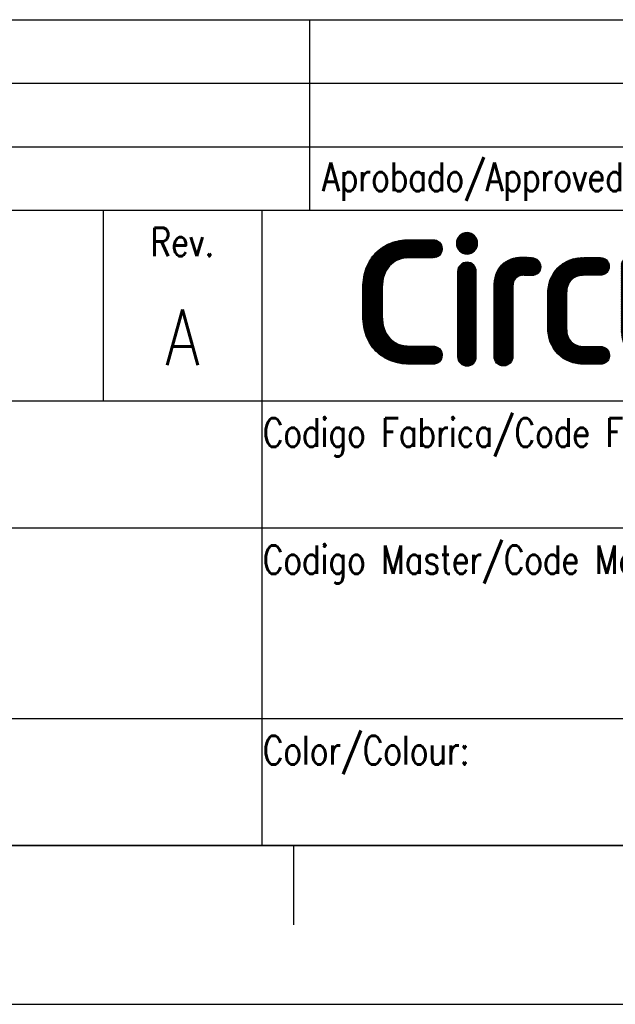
# Model space of a CAD drawing. Header units: millimetres. Extents: x 0 to 420, y 0 to 297.
# Tile 13 of 20: x 347 to 384, y 0 to 62. Entities that reach past the tile are written whole.
import ezdxf

# ---------------------------------------------------------------- set-up
doc = ezdxf.new("R2010")
doc.units = ezdxf.units.MM
doc.header["$LTSCALE"] = 23.1
doc.layers.get('0').update_dxf_attribs({"linetype": 'CONTINUOUS'})
doc.styles.get("Standard").update_dxf_attribs({"font": 'SIMPLEX.SHX', "width": 0.8})

msp = doc.modelspace()

# ---------------------------------------------------------------- hatches: boundary and pattern name
h = msp.add_hatch()
h.set_pattern_fill('XSEC0001', color=8, scale=0.03125, angle=45, style=0, pattern_type=0)
h.set_pattern_definition([(45, (0, 0), (-0.022097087, 0.022097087), [])])
edge = h.paths.add_edge_path()
edge.add_spline(control_points=[(374.32724848, 46.12142102), (374.32724848, 46.29196181), (374.38635096, 46.43558691), (374.50562842, 46.55229575), (374.62454874, 46.66820912), (374.76383672, 46.72652739), (374.92563682, 46.72652739), (375.0936549, 46.72652739), (375.23401483, 46.66820912), (375.34485952, 46.55229575), (375.45606133, 46.43558691), (375.5118051, 46.29196181), (375.5118051, 46.12142102), (375.5118051, 46.12142102), (375.5118051, 40.7996043), (375.5118051, 40.7996043), (375.5118051, 40.62906295), (375.45606133, 40.48507628), (375.34485952, 40.36952504), (375.23401483, 40.25252638), (375.0936549, 40.1941358), (374.92563682, 40.1941358), (374.76383672, 40.1941358), (374.62454874, 40.25252638), (374.50562842, 40.36952504), (374.38635096, 40.48507628), (374.32724848, 40.62906295), (374.32724848, 40.7996043), (374.32724848, 40.7996043), (374.32724848, 46.12142102), (374.32724848, 46.12142102)], knot_values=[0, 0, 0, 0, 1, 1, 1, 2, 2, 2, 3, 3, 3, 4, 4, 4, 5, 5, 5, 6, 6, 6, 7, 7, 7, 8, 8, 8, 9, 9, 9, 10, 10, 10, 10], degree=3, periodic=0)
edge = h.paths.add_edge_path()
edge.add_spline(control_points=[(375.59271251, 47.91513953), (375.59271251, 47.72853532), (375.52732062, 47.57000497), (375.39732308, 47.43723326), (375.26689643, 47.30598073), (375.10959898, 47.23977622), (374.92564445, 47.23977622), (374.74090313, 47.23977622), (374.58353425, 47.30598073), (374.45396527, 47.43723326), (374.32318204, 47.57000497), (374.25850442, 47.72853532), (374.25850442, 47.91513953), (374.25850442, 48.10181549), (374.32318204, 48.26106955), (374.45396527, 48.39275597), (374.58353425, 48.5251661), (374.74090313, 48.59057514), (374.92564445, 48.59057514), (375.10959898, 48.59057514), (375.26689643, 48.5251661), (375.39732308, 48.39275597), (375.52732062, 48.26106955), (375.59271251, 48.10181549), (375.59271251, 47.91513953)], knot_values=[0, 0, 0, 0, 0.3527777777, 0.3527777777, 0.3527777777, 0.7055555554, 0.7055555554, 0.7055555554, 1.0583333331, 1.0583333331, 1.0583333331, 1.4111111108, 1.4111111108, 1.4111111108, 1.7638888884, 1.7638888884, 1.7638888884, 2.1166666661, 2.1166666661, 2.1166666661, 2.4694444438, 2.4694444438, 2.4694444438, 2.8222222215, 2.8222222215, 2.8222222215, 2.8222222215], degree=3, periodic=0)
edge = h.paths.add_edge_path()
edge.add_spline(control_points=[(388.06366667, 46.51706177), (388.06366667, 46.68760256), (388.11976593, 46.83122766), (388.23096775, 46.9479365), (388.34216957, 47.06384988), (388.48181578, 47.12216814), (388.65054758, 47.12216814), (388.81906566, 47.12216814), (388.96121345, 47.06384988), (389.07648935, 46.9479365), (389.19104988, 46.83122766), (389.24900953, 46.68760256), (389.24900953, 46.51706177), (389.24900953, 46.51706177), (389.24900953, 41.20725335), (389.24900953, 41.20725335), (389.24900953, 41.04423695), (389.20319796, 40.89873055), (389.11086384, 40.77087906), (389.01888739, 40.64259312), (388.89589299, 40.55128135), (388.74295369, 40.49708727), (388.16786316, 40.2950716), (387.56575898, 40.1941358), (386.9370686, 40.1941358), (386.59938907, 40.1941358), (386.28693806, 40.24463958), (385.99885628, 40.3452138), (385.71141898, 40.44614905), (385.46028524, 40.60547542), (385.24567208, 40.82319183), (385.03806206, 41.03258809), (384.88476616, 41.28344319), (384.78507012, 41.57409413), (384.68537408, 41.86503434), (384.6358483, 42.18513368), (384.6358483, 42.53482631), (384.6358483, 42.53482631), (384.6358483, 46.51706177), (384.6358483, 46.51706177), (384.6358483, 46.68760256), (384.69309258, 46.83122766), (384.80793992, 46.9479365), (384.92321472, 47.06384988), (385.0654334, 47.12216814), (385.23423718, 47.12216814), (385.3948939, 47.12216814), (385.53339618, 47.06384988), (385.64795671, 46.9479365), (385.76316064, 46.83122766), (385.8207626, 46.68760256), (385.8207626, 46.51706177), (385.8207626, 46.51706177), (385.8207626, 42.44242871), (385.8207626, 42.44242871), (385.8207626, 42.07746923), (385.91831364, 41.79730982), (386.11448986, 41.60361512), (386.30945018, 41.4091967), (386.58395316, 41.31231306), (386.9370686, 41.31231306), (387.32784637, 41.31231306), (387.70347502, 41.3590545), (388.06366667, 41.45224785), (388.06366667, 41.45224785), (388.06366667, 46.51706177), (388.06366667, 46.51706177)], knot_values=[0, 0, 0, 0, 1, 1, 1, 2, 2, 2, 3, 3, 3, 4, 4, 4, 5, 5, 5, 6, 6, 6, 7, 7, 7, 8, 8, 8, 9, 9, 9, 10, 10, 10, 11, 11, 11, 12, 12, 12, 13, 13, 13, 14, 14, 14, 15, 15, 15, 16, 16, 16, 17, 17, 17, 18, 18, 18, 19, 19, 19, 20, 20, 20, 21, 21, 21, 22, 22, 22, 22], degree=3, periodic=0)
edge = h.paths.add_edge_path()
edge.add_spline(control_points=[(373.18436802, 41.28856481), (373.06987837, 41.39622925), (372.92951843, 41.44977208), (372.76214401, 41.44977208), (372.76214401, 41.44977208), (371.35332529, 41.44977208), (371.35332529, 41.44977208), (371.35332529, 41.44977208), (371.33345761, 41.44977208), (371.33345761, 41.44977208), (371.33345761, 41.44977208), (371.33345761, 41.44941036), (371.33345761, 41.44941036), (370.77344642, 41.44941036), (370.3423608, 41.61995156), (370.03912854, 41.96168509), (369.73618199, 42.30385278), (369.58474457, 42.75759216), (369.58474457, 43.324495), (369.58474457, 43.324495), (369.58474457, 45.13152235), (369.58474457, 45.13152235), (369.58474457, 45.69770148), (369.73618199, 46.15216429), (370.03912854, 46.49397013), (370.3423608, 46.8349805), (370.77344642, 47.00667889), (371.33345761, 47.00667889), (371.33345761, 47.00667889), (371.33345761, 47.00624499), (371.33345761, 47.00624499), (371.33345761, 47.00624499), (371.35446894, 47.00624499), (371.35446894, 47.00624499), (371.35446894, 47.00624499), (372.76214401, 47.00624499), (372.76214401, 47.00624499), (372.93687952, 47.00624499), (373.07945507, 47.05718322), (373.18994207, 47.16079579), (373.26562493, 47.23293403), (373.31329306, 47.32265431), (373.33730623, 47.4288719), (373.34838345, 47.47669835), (373.35467231, 47.52720213), (373.35467231, 47.58219223), (373.35467231, 47.74376149), (373.29857141, 47.87805292), (373.18436802, 47.98687496), (373.06987837, 48.0938157), (372.92951843, 48.1476482), (372.76214401, 48.1476482), (372.76214401, 48.1476482), (371.33345761, 48.1476482), (371.33345761, 48.1476482), (370.8882932, 48.1476482), (370.48386439, 48.07587154), (370.12002859, 47.93268089), (369.75540655, 47.78833209), (369.44288357, 47.58523113), (369.18217395, 47.32077301), (368.92132121, 47.05718322), (368.72007175, 46.73860333), (368.57821048, 46.36640789), (368.43635002, 45.99320004), (368.36509783, 45.58142652), (368.36509783, 45.13152235), (368.36509783, 45.13152235), (368.36509783, 43.324495), (368.36509783, 43.324495), (368.36509783, 42.87386684), (368.43635002, 42.4620936), (368.57821048, 42.09004321), (368.72007175, 41.71712447), (368.92132121, 41.3977487), (369.18217395, 41.13415878), (369.44288357, 40.87078594), (369.75540655, 40.66659963), (370.12002859, 40.5234087), (370.48386439, 40.37942189), (370.8882932, 40.30764551), (371.33345761, 40.30764551), (371.33345761, 40.30764551), (372.76214401, 40.30764551), (372.76214401, 40.30764551), (372.93687952, 40.30764551), (373.07945507, 40.35959656), (373.18994207, 40.46357092), (373.29957194, 40.56718356), (373.35467231, 40.70733558), (373.35467231, 40.88460578), (373.35467231, 40.93554379), (373.34766863, 40.98185114), (373.33651999, 41.02714552), (373.31214967, 41.1266339), (373.26269478, 41.21490718), (373.18436802, 41.28856481)], knot_values=[0, 0, 0, 0, 0.3527777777, 0.3527777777, 0.3527777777, 0.7055555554, 0.7055555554, 0.7055555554, 1.0583333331, 1.0583333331, 1.0583333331, 1.4111111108, 1.4111111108, 1.4111111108, 1.7638888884, 1.7638888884, 1.7638888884, 2.1166666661, 2.1166666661, 2.1166666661, 2.4694444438, 2.4694444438, 2.4694444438, 2.8222222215, 2.8222222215, 2.8222222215, 3.1749999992, 3.1749999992, 3.1749999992, 3.5277777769, 3.5277777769, 3.5277777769, 3.8805555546, 3.8805555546, 3.8805555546, 4.2333333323, 4.2333333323, 4.2333333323, 4.58611111, 4.58611111, 4.58611111, 4.9388888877, 4.9388888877, 4.9388888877, 5.2916666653, 5.2916666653, 5.2916666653, 5.644444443, 5.644444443, 5.644444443, 5.9972222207, 5.9972222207, 5.9972222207, 6.3499999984, 6.3499999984, 6.3499999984, 6.7027777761, 6.7027777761, 6.7027777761, 7.0555555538, 7.0555555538, 7.0555555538, 7.4083333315, 7.4083333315, 7.4083333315, 7.7611111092, 7.7611111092, 7.7611111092, 8.1138888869, 8.1138888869, 8.1138888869, 8.4666666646, 8.4666666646, 8.4666666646, 8.8194444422, 8.8194444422, 8.8194444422, 9.1722222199, 9.1722222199, 9.1722222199, 9.5249999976, 9.5249999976, 9.5249999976, 9.8777777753, 9.8777777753, 9.8777777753, 10.230555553, 10.230555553, 10.230555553, 10.5833333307, 10.5833333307, 10.5833333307, 10.9361111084, 10.9361111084, 10.9361111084, 11.2888888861, 11.2888888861, 11.2888888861, 11.2888888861], degree=3, periodic=0)
edge = h.paths.add_edge_path()
edge.add_spline(control_points=[(383.73511023, 41.26829277), (383.62283537, 41.37420994), (383.48469076, 41.42702364), (383.32067533, 41.42702364), (383.32067533, 41.42702364), (382.38653709, 41.42702364), (382.38653709, 41.42702364), (382.38653709, 41.42702364), (382.31557115, 41.42702364), (382.31557115, 41.42702364), (382.31557115, 41.42702364), (382.31557115, 41.42485018), (382.31557115, 41.42485018), (381.96281229, 41.42485018), (381.68909556, 41.52178392), (381.49299241, 41.71608623), (381.29788814, 41.91046095), (381.20005139, 42.19017794), (381.20005139, 42.55567176), (381.20005139, 42.55567176), (381.20005139, 44.77320206), (381.20005139, 44.77320206), (381.20005139, 45.13116141), (381.29788814, 45.40942942), (381.49299241, 45.60713666), (381.68909556, 45.80593056), (381.96281229, 45.9043858), (382.31557115, 45.9043858), (382.31557115, 45.9043858), (382.32700605, 45.9043858), (382.32700605, 45.9043858), (382.32700605, 45.9043858), (383.3080976, 45.9043858), (383.3080976, 45.9043858), (383.47725906, 45.9043858), (383.61540366, 45.96583637), (383.7225314, 46.06660974), (383.82887399, 46.1672383), (383.88283044, 46.30329377), (383.88283044, 46.47586169), (383.88283044, 46.53352915), (383.87253947, 46.58742979), (383.85731729, 46.63799749), (383.83151843, 46.72449895), (383.78642223, 46.80158253), (383.71695681, 46.86830583), (383.60618464, 46.97168751), (383.46982627, 47.0240665), (383.3080976, 47.0240665), (383.3080976, 47.0240665), (382.31557115, 47.0240665), (382.31557115, 47.0240665), (381.63299521, 47.0240665), (381.077057, 46.806871), (380.6474719, 46.37139336), (380.22596298, 45.94345046), (380.01463656, 45.38321974), (380.01463656, 44.69128074), (380.01463656, 44.69128074), (380.01463656, 42.64963528), (380.01463656, 42.64963528), (380.01463656, 41.94936478), (380.22596298, 41.38514933), (380.6474719, 40.95858279), (381.077057, 40.52238086), (381.63299521, 40.30598233), (382.31557115, 40.30598233), (382.31557115, 40.30598233), (383.32067533, 40.30598233), (383.32067533, 40.30598233), (383.49205267, 40.30598233), (383.63241206, 40.35611552), (383.74025517, 40.45841034), (383.81300842, 40.52614803), (383.8585321, 40.6118526), (383.88283044, 40.71298828), (383.89426534, 40.76239699), (383.9024124, 40.81405149), (383.9024124, 40.8721538), (383.9024124, 41.03124691), (383.84666864, 41.16266536), (383.73511023, 41.26829277)], knot_values=[0, 0, 0, 0, 0.3527777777, 0.3527777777, 0.3527777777, 0.7055555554, 0.7055555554, 0.7055555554, 1.0583333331, 1.0583333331, 1.0583333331, 1.4111111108, 1.4111111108, 1.4111111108, 1.7638888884, 1.7638888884, 1.7638888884, 2.1166666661, 2.1166666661, 2.1166666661, 2.4694444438, 2.4694444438, 2.4694444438, 2.8222222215, 2.8222222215, 2.8222222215, 3.1749999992, 3.1749999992, 3.1749999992, 3.5277777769, 3.5277777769, 3.5277777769, 3.8805555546, 3.8805555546, 3.8805555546, 4.2333333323, 4.2333333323, 4.2333333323, 4.58611111, 4.58611111, 4.58611111, 4.9388888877, 4.9388888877, 4.9388888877, 5.2916666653, 5.2916666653, 5.2916666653, 5.644444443, 5.644444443, 5.644444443, 5.9972222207, 5.9972222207, 5.9972222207, 6.3499999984, 6.3499999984, 6.3499999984, 6.7027777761, 6.7027777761, 6.7027777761, 7.0555555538, 7.0555555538, 7.0555555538, 7.4083333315, 7.4083333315, 7.4083333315, 7.7611111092, 7.7611111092, 7.7611111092, 8.1138888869, 8.1138888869, 8.1138888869, 8.4666666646, 8.4666666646, 8.4666666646, 8.8194444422, 8.8194444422, 8.8194444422, 9.1722222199, 9.1722222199, 9.1722222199, 9.5249999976, 9.5249999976, 9.5249999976, 9.5249999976], degree=3, periodic=0)
edge = h.paths.add_edge_path()
edge.add_spline(control_points=[(377.81408625, 40.7996043), (377.81408625, 41.10957844), (377.81408625, 45.22462888), (377.81408625, 45.22462888), (377.81408625, 45.62157147), (378.05649468, 45.9043858), (378.4837239, 45.9043858), (378.4837239, 45.9043858), (378.83159968, 45.89188131), (378.9912985, 45.89188131), (379.33213693, 45.89188131), (379.56603134, 46.11848213), (379.56603134, 46.44676011), (379.56603134, 46.7750381), (379.32749232, 46.98753182), (378.9912985, 47.0240665), (378.84953538, 47.0394721), (378.4837239, 47.0533649), (378.4837239, 47.0533649), (377.25762409, 47.0533649), (376.62867142, 46.3103916), (376.62867142, 45.14270756), (376.62867142, 45.14270756), (376.62867142, 41.1009373), (376.62867142, 40.7996043), (376.62867142, 40.49298113), (376.87118611, 40.19401426), (377.22029297, 40.19401426), (377.56939983, 40.19401426), (377.81408625, 40.49298113), (377.81408625, 40.7996043)], knot_values=[0, 0, 0, 0, 1, 1, 1, 2, 2, 2, 3, 3, 3, 4, 4, 4, 5, 5, 5, 6, 6, 6, 7, 7, 7, 8, 8, 8, 9, 9, 9, 10, 10, 10, 10], degree=3, periodic=0)
edge = h.paths.add_edge_path()
edge.add_spline(control_points=[(402.17315273, 40.7996043), (402.17315273, 41.10957844), (402.17315273, 45.22462888), (402.17315273, 45.22462888), (402.17315273, 45.62157147), (402.41556116, 45.9043858), (402.84279038, 45.9043858), (402.84279038, 45.9043858), (403.19066616, 45.89188131), (403.35036498, 45.89188131), (403.69120341, 45.89188131), (403.92509782, 46.11848213), (403.92509782, 46.44676011), (403.92509782, 46.7750381), (403.6865588, 46.98753182), (403.35036498, 47.0240665), (403.20860186, 47.0394721), (402.84279038, 47.0533649), (402.84279038, 47.0533649), (401.61669057, 47.0533649), (400.9877379, 46.3103916), (400.9877379, 45.14270756), (400.9877379, 45.14270756), (400.9877379, 41.1009373), (400.9877379, 40.7996043), (400.9877379, 40.49298113), (401.23025259, 40.19401426), (401.57935945, 40.19401426), (401.92846631, 40.19401426), (402.17315273, 40.49298113), (402.17315273, 40.7996043)], knot_values=[0, 0, 0, 0, 1, 1, 1, 2, 2, 2, 3, 3, 3, 4, 4, 4, 5, 5, 5, 6, 6, 6, 7, 7, 7, 8, 8, 8, 9, 9, 9, 10, 10, 10, 10], degree=3, periodic=0)
edge = h.paths.add_edge_path()
edge.add_spline(control_points=[(393.03327153, 41.31001522), (393.02133798, 41.31906635), (393.01077876, 41.32955023), (392.99796754, 41.33761634), (392.997709, 41.33780233), (392.99745727, 41.33796764), (392.99720554, 41.33815363), (392.9062003, 41.39521569), (392.79351193, 41.42705308), (392.66579435, 41.42705308), (392.59794864, 41.42705308), (392.49620049, 41.42479374), (392.40152811, 41.42219688), (392.27336149, 41.41868388), (392.15821701, 41.41455095), (392.15821701, 41.41455095), (391.76602228, 41.41455095), (391.53016795, 41.65321422), (391.49403392, 41.99938894), (391.4909927, 42.02853303), (391.48897203, 42.05820751), (391.48879513, 42.08879812), (391.48878153, 42.09066483), (391.48858422, 42.0924351), (391.48858422, 42.0943087), (391.48858422, 42.0943087), (391.48858422, 44.68055774), (391.48858422, 45.89889904), (391.48858422, 45.89889904), (392.60403108, 45.89889904), (392.60403108, 45.89889904), (392.91983094, 45.89889904), (393.20284498, 46.11882586), (393.20284498, 46.45873939), (393.20284498, 46.79865292), (392.94073102, 47.01857974), (392.60403108, 47.01857974), (392.60403108, 47.01857974), (391.48850938, 47.01857974), (391.48850938, 47.01857974), (391.48850938, 47.01857974), (391.48850938, 47.98025933), (391.48850938, 47.98025933), (391.48850938, 48.15079804), (391.43126371, 48.2952166), (391.31562937, 48.41149675), (391.20071621, 48.52820398), (391.06299732, 48.58572756), (390.90155419, 48.58572756), (390.73311015, 48.58572756), (390.59088725, 48.52820398), (390.47604213, 48.41149675), (390.36112217, 48.2952166), (390.30316892, 48.15079804), (390.30316892, 47.98025933), (390.30316892, 47.98025933), (390.30316892, 46.44229052), (390.30316892, 46.44229052), (390.30316892, 46.44229052), (390.30316892, 42.17623038), (390.30316892, 42.17623038), (390.30316892, 41.89103025), (390.34129642, 41.63165407), (390.41587091, 41.4017664), (390.42016399, 41.38978088), (390.42366105, 41.37734075), (390.42820587, 41.36549988), (390.43287996, 41.35201274), (390.4385882, 41.33937973), (390.44352082, 41.32610612), (390.60288204, 40.897376), (390.89813197, 40.5808551), (391.32755612, 40.41032328), (391.54935416, 40.32224352), (391.80723862, 40.27372285), (392.09974669, 40.26784031), (392.11953162, 40.26744079), (392.13811231, 40.26557408), (392.15821701, 40.26557408), (392.15821701, 40.26557408), (392.5240273, 40.27946763), (392.66579435, 40.29486971), (393.00198848, 40.33140486), (393.24052343, 40.54389977), (393.24052343, 40.87217887), (393.24052343, 41.05974528), (393.1623022, 41.21214041), (393.03327153, 41.31001522)], knot_values=[0, 0, 0, 0, 1, 1, 1, 2, 2, 2, 3, 3, 3, 4, 4, 4, 5, 5, 5, 6, 6, 6, 7, 7, 7, 8, 8, 8, 9, 9, 9, 10, 10, 10, 11, 11, 11, 12, 12, 12, 13, 13, 13, 14, 14, 14, 15, 15, 15, 16, 16, 16, 17, 17, 17, 18, 18, 18, 19, 19, 19, 20, 20, 20, 21, 21, 21, 22, 22, 22, 23, 23, 23, 24, 24, 24, 25, 25, 25, 26, 26, 26, 27, 27, 27, 28, 28, 28, 29, 29, 29, 29], degree=3, periodic=0)
edge = h.paths.add_edge_path()
edge.add_spline(control_points=[(394.50817126, 43.66538552), (394.50817126, 44.90230132), (395.45137489, 45.90501986), (396.94535195, 45.90501986), (397.58150294, 45.90501986), (398.71773144, 45.82960317), (399.22372957, 45.79225783), (399.33100027, 45.78434068), (399.38406095, 45.90440387), (399.31989165, 45.97925861), (398.72044729, 46.67852212), (397.7085373, 47.13681995), (396.74782677, 47.13681995), (394.85120408, 47.13681995), (393.31368886, 45.58260581), (393.31368886, 43.66538552), (393.31368886, 43.24743677), (393.38684857, 42.84679422), (393.52084275, 42.47571667), (393.55396857, 42.38396952), (393.62884826, 42.32151812), (393.73347407, 42.32151812), (393.73347407, 42.32151812), (394.73950813, 42.32151812), (394.73950813, 42.32151812), (394.83555958, 42.32151812), (394.88126149, 42.42412059), (394.83666543, 42.49728605), (394.62908742, 42.83784401), (394.50817126, 43.23733119), (394.50817126, 43.66538552)], knot_values=[0, 0, 0, 0, 1, 1, 1, 2, 2, 2, 3, 3, 3, 4, 4, 4, 5, 5, 5, 6, 6, 6, 7, 7, 7, 8, 8, 8, 9, 9, 9, 10, 10, 10, 10], degree=3, periodic=0)
edge = h.paths.add_edge_path()
edge.add_spline(control_points=[(396.74782677, 42.37755781), (397.45143386, 42.37755781), (398.02181836, 42.95413764), (398.02181836, 43.66538552), (398.02181836, 44.3766334), (397.45143386, 44.95321324), (396.74782677, 44.95321324), (396.04421967, 44.95321324), (395.47383518, 44.3766334), (395.47383518, 43.66538552), (395.47383518, 42.95413764), (396.04421967, 42.37755781), (396.74782677, 42.37755781)], knot_values=[0, 0, 0, 0, 1, 1, 1, 2, 2, 2, 3, 3, 3, 4, 4, 4, 4], degree=3, periodic=0)
edge = h.paths.add_edge_path()
edge.add_spline(control_points=[(398.98748227, 43.66538552), (398.98748227, 42.42846973), (398.04427865, 41.42575119), (396.55030159, 41.42575119), (395.9141506, 41.42575119), (394.7779221, 41.50116787), (394.27192397, 41.53851322), (394.16465327, 41.54643036), (394.11159259, 41.42636717), (394.17576189, 41.35151243), (394.77520624, 40.65224893), (395.78711624, 40.1939511), (396.74782677, 40.1939511), (398.64444945, 40.1939511), (400.18196467, 41.74816524), (400.18196467, 43.66538552), (400.18196467, 44.08333427), (400.10880497, 44.48397683), (399.97481079, 44.85505438), (399.94168497, 44.94680153), (399.86680528, 45.00925293), (399.76217946, 45.00925293), (399.76217946, 45.00925293), (398.75614541, 45.00925293), (398.75614541, 45.00925293), (398.66009395, 45.00925293), (398.61439205, 44.90665046), (398.65898811, 44.83348499), (398.86656612, 44.49292703), (398.98748227, 44.09343986), (398.98748227, 43.66538552)], knot_values=[0, 0, 0, 0, 1, 1, 1, 2, 2, 2, 3, 3, 3, 4, 4, 4, 5, 5, 5, 6, 6, 6, 7, 7, 7, 8, 8, 8, 9, 9, 9, 10, 10, 10, 10], degree=3, periodic=0)

# ---------------------------------------------------------------- linework, layer by layer
at = {"color": 7}
for p, q in [((234.99999023, 61.9999961), (409.99999023, 61.9999961)), ((364.99999023, 61.9999961), (364.99999023, 49.9999961)), ((234.99999023, 57.9999961), (409.99999023, 57.9999961)), ((234.99999023, 53.9999961), (409.99999023, 53.9999961)), ((234.99999023, 49.9999961), (409.99999023, 49.9999961)), ((234.99999546, 50.00000435), (409.99999546, 50.00000435)), ((351.99999546, 50.00000435), (351.99999546, 38.00000435)), ((361.99999546, 50.00000435), (361.99999546, 10.00000435)), ((287.99999546, 38.00000435), (409.99999546, 38.00000435)), ((256.99999546, 30.00000435), (409.99999546, 30.00000435)), ((234.99999546, 18.00000435), (409.99999546, 18.00000435)), ((410, 10), (25, 10)), ((234.99999546, 10.00000435), (409.99999546, 10.00000435)), ((364, 10), (364, 5)), ((0, 0), (420, 0))]:
    msp.add_line(p, q, dxfattribs=at)
for points, knots in [([(375.59271251, 47.91513953), (375.59271251, 47.72853532), (375.52732062, 47.57000497), (375.39732308, 47.43723326), (375.26689643, 47.30598073), (375.10959898, 47.23977622), (374.92564445, 47.23977622), (374.74090313, 47.23977622), (374.58353425, 47.30598073), (374.45396527, 47.43723326), (374.32318204, 47.57000497), (374.25850442, 47.72853532), (374.25850442, 47.91513953), (374.25850442, 48.10181549), (374.32318204, 48.26106955), (374.45396527, 48.39275597), (374.58353425, 48.5251661), (374.74090313, 48.59057514), (374.92564445, 48.59057514), (375.10959898, 48.59057514), (375.26689643, 48.5251661), (375.39732308, 48.39275597), (375.52732062, 48.26106955), (375.59271251, 48.10181549), (375.59271251, 47.91513953)], [0, 0, 0, 0, 0.3527777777, 0.3527777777, 0.3527777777, 0.7055555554, 0.7055555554, 0.7055555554, 1.0583333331, 1.0583333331, 1.0583333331, 1.4111111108, 1.4111111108, 1.4111111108, 1.7638888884, 1.7638888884, 1.7638888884, 2.1166666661, 2.1166666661, 2.1166666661, 2.4694444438, 2.4694444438, 2.4694444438, 2.8222222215, 2.8222222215, 2.8222222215, 2.8222222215]), ([(375.59271251, 47.91513953), (375.59271251, 47.72853532), (375.52732062, 47.57000497), (375.39732308, 47.43723326), (375.26689643, 47.30598073), (375.10959898, 47.23977622), (374.92564445, 47.23977622), (374.74090313, 47.23977622), (374.58353425, 47.30598073), (374.45396527, 47.43723326), (374.32318204, 47.57000497), (374.25850442, 47.72853532), (374.25850442, 47.91513953), (374.25850442, 48.10181549), (374.32318204, 48.26106955), (374.45396527, 48.39275597), (374.58353425, 48.5251661), (374.74090313, 48.59057514), (374.92564445, 48.59057514), (375.10959898, 48.59057514), (375.26689643, 48.5251661), (375.39732308, 48.39275597), (375.52732062, 48.26106955), (375.59271251, 48.10181549), (375.59271251, 47.91513953)], [0, 0, 0, 0, 1, 1, 1, 2, 2, 2, 3, 3, 3, 4, 4, 4, 5, 5, 5, 6, 6, 6, 7, 7, 7, 8, 8, 8, 8]), ([(373.18436802, 41.28856481), (373.06987837, 41.39622925), (372.92951843, 41.44977208), (372.76214401, 41.44977208), (372.76214401, 41.44977208), (371.35332529, 41.44977208), (371.35332529, 41.44977208), (371.35332529, 41.44977208), (371.33345761, 41.44977208), (371.33345761, 41.44977208), (371.33345761, 41.44977208), (371.33345761, 41.44941036), (371.33345761, 41.44941036), (370.77344642, 41.44941036), (370.3423608, 41.61995156), (370.03912854, 41.96168509), (369.73618199, 42.30385278), (369.58474457, 42.75759216), (369.58474457, 43.324495), (369.58474457, 43.324495), (369.58474457, 45.13152235), (369.58474457, 45.13152235), (369.58474457, 45.69770148), (369.73618199, 46.15216429), (370.03912854, 46.49397013), (370.3423608, 46.8349805), (370.77344642, 47.00667889), (371.33345761, 47.00667889), (371.33345761, 47.00667889), (371.33345761, 47.00624499), (371.33345761, 47.00624499), (371.33345761, 47.00624499), (371.35446894, 47.00624499), (371.35446894, 47.00624499), (371.35446894, 47.00624499), (372.76214401, 47.00624499), (372.76214401, 47.00624499), (372.93687952, 47.00624499), (373.07945507, 47.05718322), (373.18994207, 47.16079579), (373.26562493, 47.23293403), (373.31329306, 47.32265431), (373.33730623, 47.4288719), (373.34838345, 47.47669835), (373.35467231, 47.52720213), (373.35467231, 47.58219223), (373.35467231, 47.74376149), (373.29857141, 47.87805292), (373.18436802, 47.98687496), (373.06987837, 48.0938157), (372.92951843, 48.1476482), (372.76214401, 48.1476482), (372.76214401, 48.1476482), (371.33345761, 48.1476482), (371.33345761, 48.1476482), (370.8882932, 48.1476482), (370.48386439, 48.07587154), (370.12002859, 47.93268089), (369.75540655, 47.78833209), (369.44288357, 47.58523113), (369.18217395, 47.32077301), (368.92132121, 47.05718322), (368.72007175, 46.73860333), (368.57821048, 46.36640789), (368.43635002, 45.99320004), (368.36509783, 45.58142652), (368.36509783, 45.13152235), (368.36509783, 45.13152235), (368.36509783, 43.324495), (368.36509783, 43.324495), (368.36509783, 42.87386684), (368.43635002, 42.4620936), (368.57821048, 42.09004321), (368.72007175, 41.71712447), (368.92132121, 41.3977487), (369.18217395, 41.13415878), (369.44288357, 40.87078594), (369.75540655, 40.66659963), (370.12002859, 40.5234087), (370.48386439, 40.37942189), (370.8882932, 40.30764551), (371.33345761, 40.30764551), (371.33345761, 40.30764551), (372.76214401, 40.30764551), (372.76214401, 40.30764551), (372.93687952, 40.30764551), (373.07945507, 40.35959656), (373.18994207, 40.46357092), (373.29957194, 40.56718356), (373.35467231, 40.70733558), (373.35467231, 40.88460578), (373.35467231, 40.93554379), (373.34766863, 40.98185114), (373.33651999, 41.02714552), (373.31214967, 41.1266339), (373.26269478, 41.21490718), (373.18436802, 41.28856481)], [0, 0, 0, 0, 0.3527777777, 0.3527777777, 0.3527777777, 0.7055555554, 0.7055555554, 0.7055555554, 1.0583333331, 1.0583333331, 1.0583333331, 1.4111111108, 1.4111111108, 1.4111111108, 1.7638888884, 1.7638888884, 1.7638888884, 2.1166666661, 2.1166666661, 2.1166666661, 2.4694444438, 2.4694444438, 2.4694444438, 2.8222222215, 2.8222222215, 2.8222222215, 3.1749999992, 3.1749999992, 3.1749999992, 3.5277777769, 3.5277777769, 3.5277777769, 3.8805555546, 3.8805555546, 3.8805555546, 4.2333333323, 4.2333333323, 4.2333333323, 4.58611111, 4.58611111, 4.58611111, 4.9388888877, 4.9388888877, 4.9388888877, 5.2916666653, 5.2916666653, 5.2916666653, 5.644444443, 5.644444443, 5.644444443, 5.9972222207, 5.9972222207, 5.9972222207, 6.3499999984, 6.3499999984, 6.3499999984, 6.7027777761, 6.7027777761, 6.7027777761, 7.0555555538, 7.0555555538, 7.0555555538, 7.4083333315, 7.4083333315, 7.4083333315, 7.7611111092, 7.7611111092, 7.7611111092, 8.1138888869, 8.1138888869, 8.1138888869, 8.4666666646, 8.4666666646, 8.4666666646, 8.8194444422, 8.8194444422, 8.8194444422, 9.1722222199, 9.1722222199, 9.1722222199, 9.5249999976, 9.5249999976, 9.5249999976, 9.8777777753, 9.8777777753, 9.8777777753, 10.230555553, 10.230555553, 10.230555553, 10.5833333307, 10.5833333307, 10.5833333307, 10.9361111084, 10.9361111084, 10.9361111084, 11.2888888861, 11.2888888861, 11.2888888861, 11.2888888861]), ([(373.18436802, 41.28856481), (373.06987837, 41.39622925), (372.92951843, 41.44977208), (372.76214401, 41.44977208), (372.76214401, 41.44977208), (371.35332529, 41.44977208), (371.35332529, 41.44977208), (371.35332529, 41.44977208), (371.33345761, 41.44977208), (371.33345761, 41.44977208), (371.33345761, 41.44977208), (371.33345761, 41.44941036), (371.33345761, 41.44941036), (370.77344642, 41.44941036), (370.3423608, 41.61995156), (370.03912854, 41.96168509), (369.73618199, 42.30385278), (369.58474457, 42.75759216), (369.58474457, 43.324495), (369.58474457, 43.324495), (369.58474457, 45.13152235), (369.58474457, 45.13152235), (369.58474457, 45.69770148), (369.73618199, 46.15216429), (370.03912854, 46.49397013), (370.3423608, 46.8349805), (370.77344642, 47.00667889), (371.33345761, 47.00667889), (371.33345761, 47.00667889), (371.33345761, 47.00624499), (371.33345761, 47.00624499), (371.33345761, 47.00624499), (371.35446894, 47.00624499), (371.35446894, 47.00624499), (371.35446894, 47.00624499), (372.76214401, 47.00624499), (372.76214401, 47.00624499), (372.93687952, 47.00624499), (373.07945507, 47.05718322), (373.18994207, 47.16079579), (373.26562493, 47.23293403), (373.31329306, 47.32265431), (373.33730623, 47.4288719), (373.34838345, 47.47669835), (373.35467231, 47.52720213), (373.35467231, 47.58219223), (373.35467231, 47.74376149), (373.29857141, 47.87805292), (373.18436802, 47.98687496), (373.06987837, 48.0938157), (372.92951843, 48.1476482), (372.76214401, 48.1476482), (372.76214401, 48.1476482), (371.33345761, 48.1476482), (371.33345761, 48.1476482), (370.8882932, 48.1476482), (370.48386439, 48.07587154), (370.12002859, 47.93268089), (369.75540655, 47.78833209), (369.44288357, 47.58523113), (369.18217395, 47.32077301), (368.92132121, 47.05718322), (368.72007175, 46.73860333), (368.57821048, 46.36640789), (368.43635002, 45.99320004), (368.36509783, 45.58142652), (368.36509783, 45.13152235), (368.36509783, 45.13152235), (368.36509783, 43.324495), (368.36509783, 43.324495), (368.36509783, 42.87386684), (368.43635002, 42.4620936), (368.57821048, 42.09004321), (368.72007175, 41.71712447), (368.92132121, 41.3977487), (369.18217395, 41.13415878), (369.44288357, 40.87078594), (369.75540655, 40.66659963), (370.12002859, 40.5234087), (370.48386439, 40.37942189), (370.8882932, 40.30764551), (371.33345761, 40.30764551), (371.33345761, 40.30764551), (372.76214401, 40.30764551), (372.76214401, 40.30764551), (372.93687952, 40.30764551), (373.07945507, 40.35959656), (373.18994207, 40.46357092), (373.29957194, 40.56718356), (373.35467231, 40.70733558), (373.35467231, 40.88460578), (373.35467231, 40.93554379), (373.34766863, 40.98185114), (373.33651999, 41.02714552), (373.31214967, 41.1266339), (373.26269478, 41.21490718), (373.18436802, 41.28856481)], [0, 0, 0, 0, 1, 1, 1, 2, 2, 2, 3, 3, 3, 4, 4, 4, 5, 5, 5, 6, 6, 6, 7, 7, 7, 8, 8, 8, 9, 9, 9, 10, 10, 10, 11, 11, 11, 12, 12, 12, 13, 13, 13, 14, 14, 14, 15, 15, 15, 16, 16, 16, 17, 17, 17, 18, 18, 18, 19, 19, 19, 20, 20, 20, 21, 21, 21, 22, 22, 22, 23, 23, 23, 24, 24, 24, 25, 25, 25, 26, 26, 26, 27, 27, 27, 28, 28, 28, 29, 29, 29, 30, 30, 30, 31, 31, 31, 32, 32, 32, 32]), ([(374.32724848, 46.12142102), (374.32724848, 46.29196181), (374.38635096, 46.43558691), (374.50562842, 46.55229575), (374.62454874, 46.66820912), (374.76383672, 46.72652739), (374.92563682, 46.72652739), (375.0936549, 46.72652739), (375.23401483, 46.66820912), (375.34485952, 46.55229575), (375.45606133, 46.43558691), (375.5118051, 46.29196181), (375.5118051, 46.12142102), (375.5118051, 46.12142102), (375.5118051, 40.7996043), (375.5118051, 40.7996043), (375.5118051, 40.62906295), (375.45606133, 40.48507628), (375.34485952, 40.36952504), (375.23401483, 40.25252638), (375.0936549, 40.1941358), (374.92563682, 40.1941358), (374.76383672, 40.1941358), (374.62454874, 40.25252638), (374.50562842, 40.36952504), (374.38635096, 40.48507628), (374.32724848, 40.62906295), (374.32724848, 40.7996043), (374.32724848, 40.7996043), (374.32724848, 46.12142102), (374.32724848, 46.12142102)], [0, 0, 0, 0, 1, 1, 1, 2, 2, 2, 3, 3, 3, 4, 4, 4, 5, 5, 5, 6, 6, 6, 7, 7, 7, 8, 8, 8, 9, 9, 9, 10, 10, 10, 10]), ([(374.32724848, 46.12142102), (374.32724848, 46.29196181), (374.38635096, 46.43558691), (374.50562842, 46.55229575), (374.62454874, 46.66820912), (374.76383672, 46.72652739), (374.92563682, 46.72652739), (375.0936549, 46.72652739), (375.23401483, 46.66820912), (375.34485952, 46.55229575), (375.45606133, 46.43558691), (375.5118051, 46.29196181), (375.5118051, 46.12142102), (375.5118051, 46.12142102), (375.5118051, 40.7996043), (375.5118051, 40.7996043), (375.5118051, 40.62906295), (375.45606133, 40.48507628), (375.34485952, 40.36952504), (375.23401483, 40.25252638), (375.0936549, 40.1941358), (374.92563682, 40.1941358), (374.76383672, 40.1941358), (374.62454874, 40.25252638), (374.50562842, 40.36952504), (374.38635096, 40.48507628), (374.32724848, 40.62906295), (374.32724848, 40.7996043), (374.32724848, 40.7996043), (374.32724848, 46.12142102), (374.32724848, 46.12142102)], [0, 0, 0, 0, 1, 1, 1, 2, 2, 2, 3, 3, 3, 4, 4, 4, 5, 5, 5, 6, 6, 6, 7, 7, 7, 8, 8, 8, 9, 9, 9, 10, 10, 10, 10]), ([(377.81408625, 40.7996043), (377.81408625, 41.10957844), (377.81408625, 45.22462888), (377.81408625, 45.22462888), (377.81408625, 45.62157147), (378.05649468, 45.9043858), (378.4837239, 45.9043858), (378.4837239, 45.9043858), (378.83159968, 45.89188131), (378.9912985, 45.89188131), (379.33213693, 45.89188131), (379.56603134, 46.11848213), (379.56603134, 46.44676011), (379.56603134, 46.7750381), (379.32749232, 46.98753182), (378.9912985, 47.0240665), (378.84953538, 47.0394721), (378.4837239, 47.0533649), (378.4837239, 47.0533649), (377.25762409, 47.0533649), (376.62867142, 46.3103916), (376.62867142, 45.14270756), (376.62867142, 45.14270756), (376.62867142, 41.1009373), (376.62867142, 40.7996043), (376.62867142, 40.49298113), (376.87118611, 40.19401426), (377.22029297, 40.19401426), (377.56939983, 40.19401426), (377.81408625, 40.49298113), (377.81408625, 40.7996043)], [0, 0, 0, 0, 1, 1, 1, 2, 2, 2, 3, 3, 3, 4, 4, 4, 5, 5, 5, 6, 6, 6, 7, 7, 7, 8, 8, 8, 9, 9, 9, 10, 10, 10, 10]), ([(377.81408625, 40.7996043), (377.81408625, 41.10957844), (377.81408625, 45.22462888), (377.81408625, 45.22462888), (377.81408625, 45.62157147), (378.05649468, 45.9043858), (378.4837239, 45.9043858), (378.4837239, 45.9043858), (378.83159968, 45.89188131), (378.9912985, 45.89188131), (379.33213693, 45.89188131), (379.56603134, 46.11848213), (379.56603134, 46.44676011), (379.56603134, 46.7750381), (379.32749232, 46.98753182), (378.9912985, 47.0240665), (378.84953538, 47.0394721), (378.4837239, 47.0533649), (378.4837239, 47.0533649), (377.25762409, 47.0533649), (376.62867142, 46.3103916), (376.62867142, 45.14270756), (376.62867142, 45.14270756), (376.62867142, 41.1009373), (376.62867142, 40.7996043), (376.62867142, 40.49298113), (376.87118611, 40.19401426), (377.22029297, 40.19401426), (377.56939983, 40.19401426), (377.81408625, 40.49298113), (377.81408625, 40.7996043)], [0, 0, 0, 0, 1, 1, 1, 2, 2, 2, 3, 3, 3, 4, 4, 4, 5, 5, 5, 6, 6, 6, 7, 7, 7, 8, 8, 8, 9, 9, 9, 10, 10, 10, 10]), ([(383.73511023, 41.26829277), (383.62283537, 41.37420994), (383.48469076, 41.42702364), (383.32067533, 41.42702364), (383.32067533, 41.42702364), (382.38653709, 41.42702364), (382.38653709, 41.42702364), (382.38653709, 41.42702364), (382.31557115, 41.42702364), (382.31557115, 41.42702364), (382.31557115, 41.42702364), (382.31557115, 41.42485018), (382.31557115, 41.42485018), (381.96281229, 41.42485018), (381.68909556, 41.52178392), (381.49299241, 41.71608623), (381.29788814, 41.91046095), (381.20005139, 42.19017794), (381.20005139, 42.55567176), (381.20005139, 42.55567176), (381.20005139, 44.77320206), (381.20005139, 44.77320206), (381.20005139, 45.13116141), (381.29788814, 45.40942942), (381.49299241, 45.60713666), (381.68909556, 45.80593056), (381.96281229, 45.9043858), (382.31557115, 45.9043858), (382.31557115, 45.9043858), (382.32700605, 45.9043858), (382.32700605, 45.9043858), (382.32700605, 45.9043858), (383.3080976, 45.9043858), (383.3080976, 45.9043858), (383.47725906, 45.9043858), (383.61540366, 45.96583637), (383.7225314, 46.06660974), (383.82887399, 46.1672383), (383.88283044, 46.30329377), (383.88283044, 46.47586169), (383.88283044, 46.53352915), (383.87253947, 46.58742979), (383.85731729, 46.63799749), (383.83151843, 46.72449895), (383.78642223, 46.80158253), (383.71695681, 46.86830583), (383.60618464, 46.97168751), (383.46982627, 47.0240665), (383.3080976, 47.0240665), (383.3080976, 47.0240665), (382.31557115, 47.0240665), (382.31557115, 47.0240665), (381.63299521, 47.0240665), (381.077057, 46.806871), (380.6474719, 46.37139336), (380.22596298, 45.94345046), (380.01463656, 45.38321974), (380.01463656, 44.69128074), (380.01463656, 44.69128074), (380.01463656, 42.64963528), (380.01463656, 42.64963528), (380.01463656, 41.94936478), (380.22596298, 41.38514933), (380.6474719, 40.95858279), (381.077057, 40.52238086), (381.63299521, 40.30598233), (382.31557115, 40.30598233), (382.31557115, 40.30598233), (383.32067533, 40.30598233), (383.32067533, 40.30598233), (383.49205267, 40.30598233), (383.63241206, 40.35611552), (383.74025517, 40.45841034), (383.81300842, 40.52614803), (383.8585321, 40.6118526), (383.88283044, 40.71298828), (383.89426534, 40.76239699), (383.9024124, 40.81405149), (383.9024124, 40.8721538), (383.9024124, 41.03124691), (383.84666864, 41.16266536), (383.73511023, 41.26829277)], [0, 0, 0, 0, 0.3527777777, 0.3527777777, 0.3527777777, 0.7055555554, 0.7055555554, 0.7055555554, 1.0583333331, 1.0583333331, 1.0583333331, 1.4111111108, 1.4111111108, 1.4111111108, 1.7638888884, 1.7638888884, 1.7638888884, 2.1166666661, 2.1166666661, 2.1166666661, 2.4694444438, 2.4694444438, 2.4694444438, 2.8222222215, 2.8222222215, 2.8222222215, 3.1749999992, 3.1749999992, 3.1749999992, 3.5277777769, 3.5277777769, 3.5277777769, 3.8805555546, 3.8805555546, 3.8805555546, 4.2333333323, 4.2333333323, 4.2333333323, 4.58611111, 4.58611111, 4.58611111, 4.9388888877, 4.9388888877, 4.9388888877, 5.2916666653, 5.2916666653, 5.2916666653, 5.644444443, 5.644444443, 5.644444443, 5.9972222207, 5.9972222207, 5.9972222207, 6.3499999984, 6.3499999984, 6.3499999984, 6.7027777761, 6.7027777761, 6.7027777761, 7.0555555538, 7.0555555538, 7.0555555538, 7.4083333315, 7.4083333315, 7.4083333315, 7.7611111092, 7.7611111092, 7.7611111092, 8.1138888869, 8.1138888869, 8.1138888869, 8.4666666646, 8.4666666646, 8.4666666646, 8.8194444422, 8.8194444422, 8.8194444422, 9.1722222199, 9.1722222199, 9.1722222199, 9.5249999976, 9.5249999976, 9.5249999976, 9.5249999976]), ([(383.73511023, 41.26829277), (383.62283537, 41.37420994), (383.48469076, 41.42702364), (383.32067533, 41.42702364), (383.32067533, 41.42702364), (382.38653709, 41.42702364), (382.38653709, 41.42702364), (382.38653709, 41.42702364), (382.31557115, 41.42702364), (382.31557115, 41.42702364), (382.31557115, 41.42702364), (382.31557115, 41.42485018), (382.31557115, 41.42485018), (381.96281229, 41.42485018), (381.68909556, 41.52178392), (381.49299241, 41.71608623), (381.29788814, 41.91046095), (381.20005139, 42.19017794), (381.20005139, 42.55567176), (381.20005139, 42.55567176), (381.20005139, 44.77320206), (381.20005139, 44.77320206), (381.20005139, 45.13116141), (381.29788814, 45.40942942), (381.49299241, 45.60713666), (381.68909556, 45.80593056), (381.96281229, 45.9043858), (382.31557115, 45.9043858), (382.31557115, 45.9043858), (382.32700605, 45.9043858), (382.32700605, 45.9043858), (382.32700605, 45.9043858), (383.3080976, 45.9043858), (383.3080976, 45.9043858), (383.47725906, 45.9043858), (383.61540366, 45.96583637), (383.7225314, 46.06660974), (383.82887399, 46.1672383), (383.88283044, 46.30329377), (383.88283044, 46.47586169), (383.88283044, 46.53352915), (383.87253947, 46.58742979), (383.85731729, 46.63799749), (383.83151843, 46.72449895), (383.78642223, 46.80158253), (383.71695681, 46.86830583), (383.60618464, 46.97168751), (383.46982627, 47.0240665), (383.3080976, 47.0240665), (383.3080976, 47.0240665), (382.31557115, 47.0240665), (382.31557115, 47.0240665), (381.63299521, 47.0240665), (381.077057, 46.806871), (380.6474719, 46.37139336), (380.22596298, 45.94345046), (380.01463656, 45.38321974), (380.01463656, 44.69128074), (380.01463656, 44.69128074), (380.01463656, 42.64963528), (380.01463656, 42.64963528), (380.01463656, 41.94936478), (380.22596298, 41.38514933), (380.6474719, 40.95858279), (381.077057, 40.52238086), (381.63299521, 40.30598233), (382.31557115, 40.30598233), (382.31557115, 40.30598233), (383.32067533, 40.30598233), (383.32067533, 40.30598233), (383.49205267, 40.30598233), (383.63241206, 40.35611552), (383.74025517, 40.45841034), (383.81300842, 40.52614803), (383.8585321, 40.6118526), (383.88283044, 40.71298828), (383.89426534, 40.76239699), (383.9024124, 40.81405149), (383.9024124, 40.8721538), (383.9024124, 41.03124691), (383.84666864, 41.16266536), (383.73511023, 41.26829277)], [0, 0, 0, 0, 1, 1, 1, 2, 2, 2, 3, 3, 3, 4, 4, 4, 5, 5, 5, 6, 6, 6, 7, 7, 7, 8, 8, 8, 9, 9, 9, 10, 10, 10, 11, 11, 11, 12, 12, 12, 13, 13, 13, 14, 14, 14, 15, 15, 15, 16, 16, 16, 17, 17, 17, 18, 18, 18, 19, 19, 19, 20, 20, 20, 21, 21, 21, 22, 22, 22, 23, 23, 23, 24, 24, 24, 25, 25, 25, 26, 26, 26, 27, 27, 27, 27])]:
    msp.add_open_spline(points, degree=3, knots=knots, dxfattribs=at)

# ---------------------------------------------------------------- texts
at = {"color": 7, "char_height": 1.8, "line_spacing_factor": 0.9}
for s, insert, width, attachment_point in [('Aprobado/Approved ', (365.79999023, 52.9999961), 25.92, 1), ('Rev.', (356.99999546, 48.90000435), 5.76, 2), ('Codigo Fabrica/Code Factory', (362.06249546, 36.90000435), 38.88, 1), ('Codigo Master/Code Master', (362.06249546, 28.90000435), 36, 1), ('Color/Colour:', (362.06249546, 16.90000435), 18.72, 1)]:
    msp.add_mtext(s, dxfattribs=dict(at, insert=insert, width=width, attachment_point=attachment_point))
at = {"color": 8, "insert": (356.99999546, 43.75000435), "char_height": 3.5, "width": 2.8, "attachment_point": 2, "line_spacing_factor": 0.9}
msp.add_mtext('A', dxfattribs=at)

doc.saveas('drawing.dxf')
